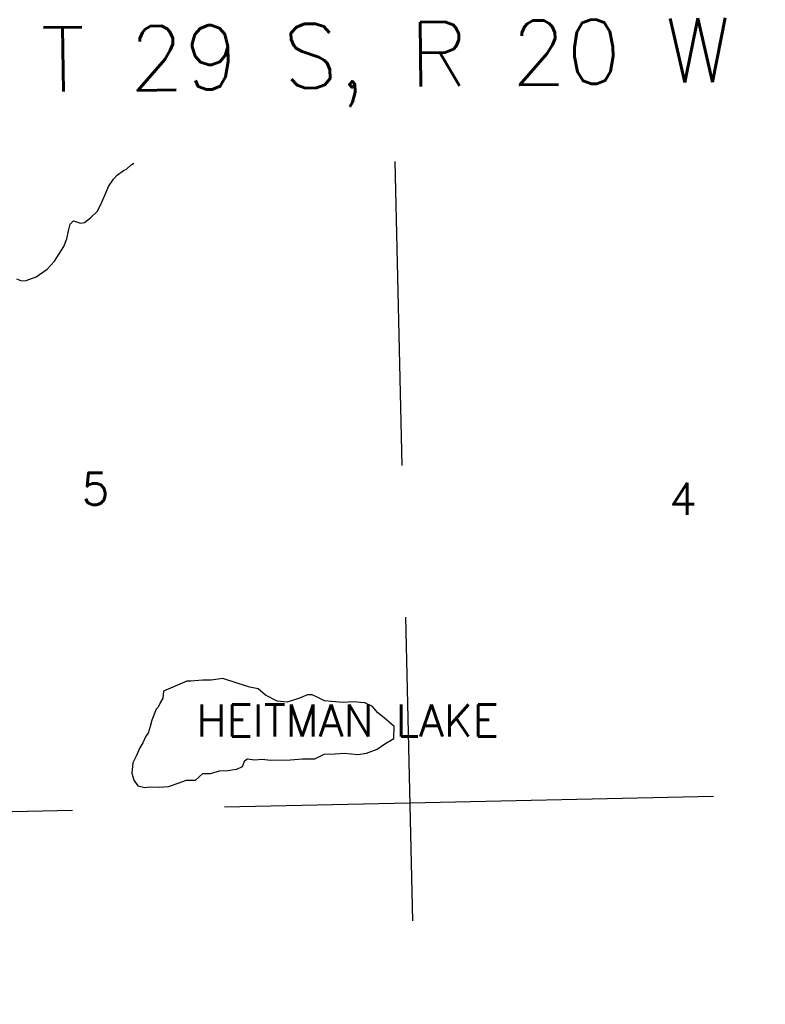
# Model space of a CAD drawing. Header units: feet. Extents: x 18803 to 104580, y -6601 to 116448.
# Tile 59 of 102: x 25977 to 32113, y 108346 to 116448. Entities that reach past the tile are written whole.
import ezdxf

# ---------------------------------------------------------------- set-up
doc = ezdxf.new("R2010")
doc.units = ezdxf.units.FT
doc.header["$LTSCALE"] = 100
doc.header["$MEASUREMENT"] = 0
doc.linetypes.add('DASHED', pattern=[0.75, 0.5, -0.25])
for name, color, linetype in [('ELRGOV-SECTION', 253, 'DASHED'), ('ET-SEC NUMBS', 253, 'Continuous'), ('ET-TWNSHIP-RANGE', 1, 'Continuous'), ('ITTW', 253, 'Continuous'), ('SL-VICINITY MAP', 2, 'Continuous')]:
    doc.layers.add(name, color=color, linetype=linetype)
doc.styles.add('L2640', font='simplex.shx', dxfattribs={"height": 264})
doc.styles.add('L5280', font='simplex.shx', dxfattribs={"height": 528})

msp = doc.modelspace()

# ---------------------------------------------------------------- linework, layer by layer
at = {"layer": 'ELRGOV-SECTION', "ltscale": 50}
msp.add_line((29064.18120498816, 115279.9352152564), (29802.74378233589, 83620.65793831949), dxfattribs=at)
msp.add_lwpolyline([(18920.41713296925, 109785.1988344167), (23912.20266538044, 109890.6359901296), (29187.13828064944, 110003.3870160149), (34465.07708112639, 110119.4628720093), (37295.19576478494, 110181.717021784)], dxfattribs=at)
at = {"layer": 'SL-VICINITY MAP'}
msp.add_lwpolyline([(25950.20838250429, 114315.8275477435), (25992.69950768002, 114300.0391181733), (26029.60505965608, 114300.5754479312), (26113.64870370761, 114331.3274887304), (26201.70988630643, 114394.9497776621), (26263.31542240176, 114461.4687863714), (26339.70771763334, 114580.7016648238), (26364.61940018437, 114643.4062339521), (26378.42814585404, 114709.2306360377), (26392.80637694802, 114765.2197551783), (26418.66893497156, 114791.8450932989), (26477.18373729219, 114773.0083414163), (26509.07320149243, 114780.0341475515), (26560.41339255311, 114816.8732982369), (26617.63486887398, 114873.4850366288), (26652.67147484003, 114946.1803051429), (26687.36822992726, 115028.7141937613), (26707.40071138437, 115074.9419242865), (26747.94241185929, 115134.592450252), (26779.0568267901, 115167.856483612), (26830.77580825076, 115207.9823253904), (26857.07356466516, 115218.2080563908), (26893.02824116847, 115254.8236171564), (26916.38049757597, 115266.9270585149)], dxfattribs=at)
msp.add_lwpolyline([(27160.09293479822, 110922.2001505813), (27156.03106222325, 110864.2467541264), (27135.61584532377, 110832.28852064), (27115.41984622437, 110789.8112604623), (27099.9438093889, 110773.7315222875), (27064.92928165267, 110683.6169178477), (27050.22047675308, 110630.7200236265), (27035.51155111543, 110577.8226951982), (27014.98598855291, 110551.1227313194), (26989.73994631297, 110498.0238515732), (26964.27450997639, 110455.4439902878), (26934.08835722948, 110386.4645940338), (26908.84167742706, 110333.3643953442), (26900.05778461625, 110249.0058479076), (26917.06875127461, 110191.4481178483), (26949.66646873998, 110144.711118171), (27007.94980540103, 110130.0359760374), (27049.98897880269, 110136.0994771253), (27123.85910568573, 110132.2456178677), (27202.77861254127, 110139.0121959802), (27281.25923083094, 110166.8187338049), (27349.31217471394, 110189.1643483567), (27423.07275113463, 110190.5705211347), (27485.19798150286, 110244.3752923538), (27548.42121345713, 110245.5806109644), (27621.74223151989, 110268.0265056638), (27690.23412159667, 110269.3322815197), (27758.5062249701, 110281.1578868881), (27763.77483740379, 110281.2583317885), (27810.75254096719, 110303.2019467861), (27830.83728319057, 110350.9425997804), (27851.58172384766, 110367.1239360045), (27909.75619049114, 110357.7091717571), (27972.86934367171, 110364.1744024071), (28041.58128370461, 110354.9605160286), (28204.90843378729, 110358.0744116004), (28304.90224075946, 110365.2428034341), (28405.00635287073, 110367.151331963), (28483.26433928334, 110405.4770862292), (28572.83118977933, 110407.1847469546), (28646.48192141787, 110413.8509062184), (28762.72336767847, 110400.2812595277), (28830.99527241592, 110412.106843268), (28919.90011032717, 110445.3736023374), (28982.24044981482, 110488.6575872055), (29055.11771390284, 110532.1422394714), (29058.28710573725, 110632.1774935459), (28977.71188532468, 110704.3056851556), (28924.14290446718, 110745.3778429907), (28880.89054605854, 110797.1696916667), (28817.00618700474, 110827.5212046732), (28721.95277831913, 110836.2317843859), (28637.76753363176, 110829.36481082), (28542.71462365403, 110838.0753696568), (28484.65139126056, 110842.2297024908), (28426.03719523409, 110872.6813071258), (28383.44898634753, 110892.9152932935), (28346.57007976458, 110892.2120062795), (28278.63150443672, 110864.6087416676), (28179.1923055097, 110831.1431265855), (28094.67746733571, 110840.054573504), (27998.74584559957, 110890.8404453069), (27939.69364253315, 110942.3290964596), (27870.87519771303, 110956.8010213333), (27775.38559006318, 110986.5484878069), (27648.0671235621, 111026.2114616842), (27553.45776183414, 111013.8843855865), (27484.97016064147, 111012.578231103), (27384.98281914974, 111005.4099666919), (27353.37322900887, 111004.8071290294)], close=True, dxfattribs=at)

# ---------------------------------------------------------------- texts
at = {"layer": 'ET-SEC NUMBS', "style": 'L2640'}
for s, p in [('5', (26487.54910449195, 112456.147603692)), ('4', (31322.85213981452, 112372.292314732))]:
    msp.add_text(s, height=264, dxfattribs=at).set_placement(p)
at = {"layer": 'ET-TWNSHIP-RANGE', "style": 'L5280'}
msp.add_text('T 29 S, R 20 W', height=528, rotation=0.8325920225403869, dxfattribs=at).set_placement((26156.71989599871, 115854.0990312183))
at = {"layer": 'ITTW', "style": 'L2640'}
msp.add_text('HEITMAN LAKE', height=264, dxfattribs=at).set_placement((27431.42386475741, 110548.5438785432))

doc.saveas('drawing.dxf')
